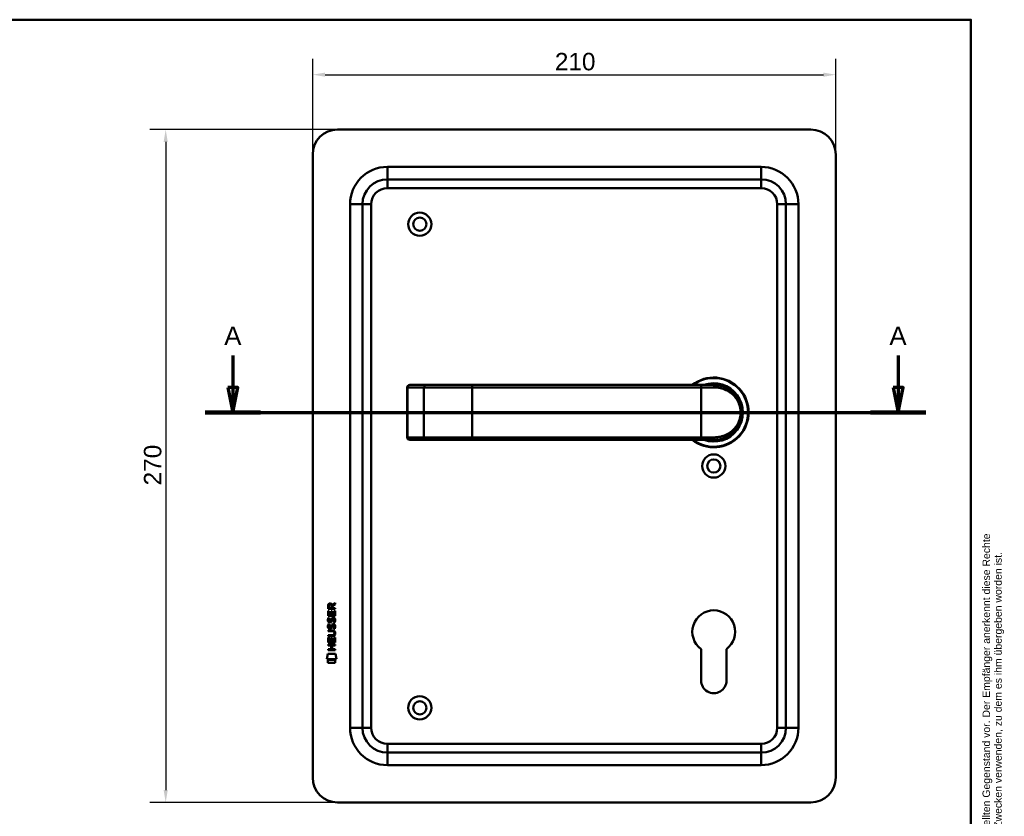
# Model space of a CAD drawing. Header units: millimetres. Extents: x 20 to 833, y 20 to 574.
# Tile 5 of 5: x 438 to 833, y 254 to 574. Entities that reach past the tile are written whole.
import ezdxf
from ezdxf.enums import TextEntityAlignment as Align

# ---------------------------------------------------------------- set-up
doc = ezdxf.new("R2010")
doc.units = ezdxf.units.MM
doc.header["$LTSCALE"] = 2
for name, color, linetype, lineweight in [('Bemaßungen(DIN)', 7, 'Continuous', 25), ('Schnittansichtslinien(DIN)', 7, 'Continuous', 70), ('Sichtbare Kanten(DIN)', 7, 'Continuous', 50), ('Sichtbare tangentiale Kanten(DIN)', 7, 'Continuous', 50), ('Skizziergeometrie(DIN)', 7, 'Continuous', 50), ('Skizzierlinie(DIN)', 7, 'Continuous', 25), ('Symbole(DIN)', 7, 'Continuous', 25)]:
    doc.layers.add(name, color=color, linetype=linetype, lineweight=lineweight)
doc.styles.add('Aktuell-DIN', font='arial.ttf')
doc.styles.add('Aktuell-DINGroßer Text', font='arial.ttf')
doc.styles.add('STANDARD-DIN~0', font='arial.ttf')
doc.styles.add('Textstil10', font='arial.ttf')
doc.styles.add('Textstil41', font='arial.ttf', dxfattribs={"width": 0.8})
doc.styles.add('Textstil83', font='arial.ttf', dxfattribs={"width": 0.8})
doc.dimstyles.new('CAD-LAN', dxfattribs={"dimscale": 2, "dimtxt": 3.5, "dimasz": 2.5, "dimexe": 3.175, "dimexo": 0, "dimgap": 0.8, "dimtad": 1, "dimrnd": 1e-08, "dimtxsty": 'STANDARD-DIN~0', "dimcen": 0.09, "dimdle": 10, "dimclrd": 250, "dimclre": 250, "dimclrt": 250, "dimadec": 0, "dimazin": 2, "dimtfac": 1, "dimtmove": 0, "dimatfit": 3, "dimfxl": 1, "dimtolj": 1, "dimtzin": 0, "dimlwd": 25, "dimlwe": 25, "dimarcsym": 0})

# ---------------------------------------------------------------- blocks, each defined once
blk = doc.blocks.new('Ränder Standardrahmen')
at = {"layer": 'Skizziergeometrie(DIN)', "flags": 128}
blk.add_lwpolyline([(10, 10), (10, 287), (410, 287), (410, 10), (10, 10)], dxfattribs=at)
blk = doc.blocks.new('Schriftfelder Heusser')
at = {"layer": 'Skizziergeometrie(DIN)'}
for p, q in [((101, 229.92), (101, 236.92)), ((101, 236.92), (291, 236.92)), ((111, 229.92), (111, 236.92)), ((123, 229.92), (123, 236.92)), ((232, 229.92), (232, 236.92)), ((256, 229.92), (256, 236.92)), ((291, 236.92), (291, 229.92)), ((101, 191.42), (101, 229.92)), ((101, 229.92), (291, 229.92)), ((111, 229.92), (111, 221.42)), ((123, 229.92), (123, 221.42)), ((232, 229.92), (232, 221.42)), ((256, 229.92), (256, 221.42)), ((291, 229.92), (291, 191.42)), ((101, 221.42), (291, 221.42)), ((150, 221.42), (150, 204.42)), ((198.85, 221.42), (198.85, 204.42)), ((216.35, 221.42), (216.35, 204.42)), ((238.35, 221.42), (238.35, 204.42)), ((278, 221.42), (278, 191.42)), ((278, 208.67), (291, 208.67)), ((101, 204.42), (291, 204.42)), ((142, 204.42), (142, 191.42)), ((236, 204.42), (236, 191.42)), ((278, 200.17), (291, 200.17)), ((291, 191.42), (101, 191.42))]:
    blk.add_line(p, q, dxfattribs=at)
at = {"layer": 'Skizzierlinie(DIN)'}
for p, q in [((113.5, 221.42), (113.5, 204.42)), ((118, 221.42), (118, 204.42)), ((162.35, 221.42), (162.35, 204.42)), ((166.85, 221.42), (166.85, 204.42)), ((113.5, 217.17), (150, 217.17)), ((162.35, 217.17), (278, 217.17)), ((113.5, 212.92), (150, 212.92)), ((162.35, 212.92), (278, 212.92)), ((113.5, 208.67), (150, 208.67)), ((162.35, 208.67), (278, 208.67))]:
    blk.add_line(p, q, dxfattribs=at)
for centre in [(115.75, 219.25), (164.6, 219.25), (115.75, 215.04), (164.6, 215.04), (115.75, 210.79), (164.6, 210.79), (115.75, 206.54), (164.6, 206.54)]:
    blk.add_circle(centre, 1.75, dxfattribs=at)
at = {"layer": 'Symbole(DIN)', "color": 7, "insert": (293.33, 191.7), "char_height": 1.5, "width": 182.3003, "attachment_point": 1, "rotation": 90, "line_spacing_factor": 0.944221, "style": 'Aktuell-DIN'}
blk.add_mtext('\\fArial|b0|i0;\\H1.5000;Die Schlossfabrik Heusser AG ist Eigentümerin dieses Dokumentes und behält sich alle Rechte an diesem und dem dargestellten Gegenstand vor. Der Empfänger anerkennt diese Rechte\\Pund wird das Dokument nicht ohne schriftliche Ermächtigung der Eigentümerin Dritten zugänglich machen oder zu anderen Zwecken verwenden, zu dem es ihm übergeben worden ist.\\P ', dxfattribs=at)
at = {"layer": 'Symbole(DIN)', "color": 179, "true_color": 0x262659, "style": 'Aktuell-DIN'}
for s, insert, char_height, attachment_point in [('Material', (265.02, 225.62), 2.489, 5), ('Pos.', (106, 227), 2.489, 2), ('Menge', (117, 227), 2.489, 2), ('Benennung', (125.81, 225.38), 2.489, 4), ('B-Nummer', (234.74, 225.62), 2.489, 4), ('\\fArial|b0|i0;a', (115.81, 219.53), 2, 5), ('\\fArial|b0|i0;e', (164.54, 219.53), 2, 5), ('\\fArial|b0|i0;Gezeichnet', (200.05, 219.23), 2, 4), ('\\fArial|b0|i0;b', (115.75, 215), 2, 5), ('\\fArial|b0|i0;f', (164.55, 215.06), 2, 5), ('\\fArial|b0|i0;Freigegeben', (199.92, 216), 2, 1), ('\\fArial|b0|i0;c', (115.75, 211.01), 2, 5), ('\\fArial|b0|i0;g', (164.63, 211.05), 2, 5), ('\\fArial|b0|i0;Projekt', (200, 211.98), 2, 1), ('\\fArial|b0|i0;d', (115.76, 206.55), 2, 5), ('\\fArial|b0|i0;h', (164.55, 206.57), 2, 5), ('\\fArial|b0|i0;CAD-Nr.', (200, 207.5), 2, 1), ('\\fArial|b0|i0;\\H2.0000;Massstab', (284.39, 206.37), 2, 5), ('\\fArial|b0|i0;\\H2.0000;Baugruppe', (143.1, 203.73), 2, 1), ('\\fArial|b0|i0;Zeichnungs-Nr.', (237, 203.5), 2, 1), ('\\fArial|b0|i0;\\H2.5000;4853 Murgenthal', (113.33, 192.46), 2.5, 7)]:
    blk.add_mtext(s, dxfattribs=dict(at, insert=insert, char_height=char_height, attachment_point=attachment_point))
at = {"layer": 'Symbole(DIN)', "color": 179, "true_color": 0x262659, "attachment_point": 5, "style": 'Aktuell-DIN'}
for s, insert, char_height, width in [('Änd.', (107.21, 213), 2.489, 12.3494), ('Änd.', (156.12, 212.76), 2.489, 12.3494), ('\\fArial|b0|i0;Änderung', (284.51, 202.33), 2, 12.1143)]:
    blk.add_mtext(s, dxfattribs=dict(at, insert=insert, char_height=char_height, width=width))
at = {"layer": 'Symbole(DIN)', "color": 7, "insert": (143.1, 196.62), "char_height": 4.5, "width": 90.18, "attachment_point": 4, "style": 'Aktuell-DIN'}
blk.add_mtext('\\fArial|b0|i0;\\W0.90;\\H4.5000;Heusser-Muschel Serie 6  EN179', dxfattribs=at)
at = {"layer": 'Symbole(DIN)', "color": 179, "true_color": 0x262659, "style": 'Textstil10'}
blk.add_attdef('ERSTELLUNGSDATUM_001', (217.26, 218.29), '', height=2, dxfattribs=at)
at = {"layer": 'Symbole(DIN)', "color": 179, "true_color": 0x262659}
for tag, height, style, p in [('AUTOR', 2.49, 'Aktuell-DIN', (240.03, 219.26)), ('KONTROLLDATUM', 2, 'Textstil10', (217.42, 215.04)), ('KONTROLLIERT_VON', 2, 'Textstil10', (239.98, 215.05))]:
    blk.add_attdef(tag, text='', height=height, dxfattribs=dict(at, style=style)).set_placement(p, align=Align.MIDDLE_LEFT)
at = {"layer": 'Symbole(DIN)', "color": 7, "style": 'Textstil83', "width": 0.8}
blk.add_attdef('Anfänglicher_Ansichtsmaßstab_001', (281.57, 213.34), '', height=2.3, dxfattribs=at)
at = {"layer": 'Symbole(DIN)', "color": 179, "true_color": 0x262659, "style": 'Textstil10'}
blk.add_attdef('PROJEKT', text='', height=2, dxfattribs=at).set_placement((217.77, 209.72), align=Align.BOTTOM_LEFT)
at = {"layer": 'Symbole(DIN)', "color": 7, "style": 'Textstil41', "width": 0.8}
blk.add_attdef('STATUS', text='', height=5, dxfattribs=at).set_placement((284.53, 195.86), align=Align.MIDDLE_CENTER)
blk = doc.blocks.new('*D21')
at = {"layer": 'Bemaßungen(DIN)', "color": 250, "linetype": 'Continuous', "lineweight": 25, "true_color": 0x3f3f3f, "transparency": 16777216}
for p, q in [((555.78, 519.94), (555.78, 558.29)), ((765.78, 519.94), (765.78, 558.29)), ((560.78, 551.94), (760.78, 551.94))]:
    blk.add_line(p, q, dxfattribs=at)
at = {"layer": 'Bemaßungen(DIN)', "color": 250, "linetype": 'Continuous', "true_color": 0x3f3f3f, "transparency": 16777216}
for points in [[(560.78, 552.78), (560.78, 551.11), (555.78, 551.94)], [(760.78, 552.78), (760.78, 551.11), (765.78, 551.94)]]:
    blk.add_solid(points, dxfattribs=at)
at = {"layer": 'Defpoints', "color": 0, "linetype": 'Continuous', "transparency": 16777216}
for p in [(765.78, 551.94), (555.78, 519.94), (765.78, 519.94)]:
    blk.add_point(p, dxfattribs=at)
at = {"layer": 'Bemaßungen(DIN)', "color": 250, "linetype": 'Continuous', "lineweight": 25, "true_color": 0x3f3f3f, "transparency": 16777216, "insert": (652.99, 560.69), "char_height": 7, "attachment_point": 1, "style": 'STANDARD-DIN~0'}
blk.add_mtext('\\A1;210', dxfattribs=at)
blk = doc.blocks.new('*D22')
at = {"layer": 'Bemaßungen(DIN)', "color": 250, "linetype": 'Continuous', "lineweight": 25, "true_color": 0x3f3f3f, "transparency": 16777216}
for p, q in [((565.78, 529.94), (490.43, 529.94)), ((496.78, 524.94), (496.78, 264.94)), ((565.78, 259.94), (490.43, 259.94))]:
    blk.add_line(p, q, dxfattribs=at)
at = {"layer": 'Bemaßungen(DIN)', "color": 250, "linetype": 'Continuous', "true_color": 0x3f3f3f, "transparency": 16777216}
for points in [[(495.94, 524.94), (497.61, 524.94), (496.78, 529.94)], [(495.94, 264.94), (497.61, 264.94), (496.78, 259.94)]]:
    blk.add_solid(points, dxfattribs=at)
at = {"layer": 'Defpoints', "color": 0, "linetype": 'Continuous', "transparency": 16777216}
for p in [(565.78, 529.94), (496.78, 259.94), (565.78, 259.94)]:
    blk.add_point(p, dxfattribs=at)
at = {"layer": 'Bemaßungen(DIN)', "color": 250, "linetype": 'Continuous', "lineweight": 25, "true_color": 0x3f3f3f, "transparency": 16777216, "insert": (488.03, 387.16), "char_height": 7, "attachment_point": 1, "rotation": 90, "style": 'STANDARD-DIN~0'}
blk.add_mtext('\\A1;270', dxfattribs=at)
blk = doc.blocks.new('2DTransSchnitt0')
at = {"layer": 'Schnittansichtslinien(DIN)', "linetype": 'Continuous'}
for p, q in [((261.88, 219.66), (261.88, 213.22)), ((395.38, 219.66), (395.38, 213.22)), ((260.88, 213.22), (261.88, 208.22)), ((262.88, 213.22), (260.88, 213.22)), ((261.88, 213.22), (261.88, 208.22)), ((261.88, 208.22), (262.88, 213.22)), ((394.38, 213.22), (395.38, 208.22)), ((396.38, 213.22), (394.38, 213.22)), ((395.38, 213.22), (395.38, 208.22)), ((395.38, 208.22), (396.38, 213.22)), ((256.33, 208.22), (400.93, 208.22))]:
    blk.add_line(p, q, dxfattribs=at)
at = {"layer": 'Schnittansichtslinien(DIN)', "linetype": 'Continuous', "lineweight": 140}
for p, q in [((256.33, 208.22), (267.42, 208.22)), ((389.84, 208.22), (400.93, 208.22))]:
    blk.add_line(p, q, dxfattribs=at)
at = {"layer": 'Schnittansichtslinien(DIN)', "linetype": 'Continuous', "flags": 128}
for points in [[(260.88, 213.22), (261.88, 208.22), (262.88, 213.22), (260.88, 213.22)], [(394.38, 213.22), (395.38, 208.22), (396.38, 213.22), (394.38, 213.22)]]:
    blk.add_lwpolyline(points, dxfattribs=at)
at = {"layer": 'Schnittansichtslinien(DIN)'}
for points in [[(260.88, 213.22), (261.88, 208.22), (262.88, 213.22), (260.88, 213.22)], [(394.38, 213.22), (395.38, 208.22), (396.38, 213.22), (394.38, 213.22)]]:
    blk.add_solid(points, dxfattribs=at)
at = {"layer": 'Schnittansichtslinien(DIN)', "char_height": 3.73, "attachment_point": 7, "style": 'Aktuell-DINGroßer Text'}
for insert in [(260.13, 221.72), (393.63, 221.72)]:
    blk.add_mtext('A', dxfattribs=dict(at, insert=insert))

msp = doc.modelspace()

# ---------------------------------------------------------------- linework, layer by layer
at = {"layer": 'Sichtbare Kanten(DIN)'}
for p, q in [((755.776, 529.943), (565.776, 529.943)), ((555.776, 519.943), (555.776, 269.943)), ((765.776, 269.943), (765.776, 519.943)), ((735.776, 509.943), (585.776, 509.943)), ((575.776, 499.943), (575.776, 289.943)), ((745.776, 289.943), (745.776, 499.943)), ((594.725, 427.443), (594.745, 427.443)), ((601.298, 427.443), (594.745, 427.443)), ((601.215, 427.439), (601.215, 427.439)), ((619.776, 427.443), (601.298, 427.443)), ((711.776, 427.443), (619.776, 427.443)), ((711.776, 427.443), (716.776, 427.443)), ((717.392, 427.425), (717.392, 427.425)), ((593.725, 426.443), (593.725, 406.443)), ((594.745, 405.443), (594.725, 405.443)), ((594.745, 405.443), (601.298, 405.443)), ((601.298, 405.443), (619.776, 405.443)), ((619.776, 405.443), (711.776, 405.443)), ((716.776, 405.443), (711.776, 405.443)), ((563.622, 339.219), (564.817, 340.01)), ((564.817, 340.01), (564.817, 339.575)), ((561.954, 334.86), (561.956, 336.864)), ((561.956, 336.864), (562.304, 336.864)), ((561.957, 337.59), (561.959, 338.903)), ((564.815, 337.588), (561.957, 337.59)), ((562.304, 336.864), (562.303, 335.236)), ((562.307, 338.859), (562.306, 337.971)), ((562.306, 337.971), (563.324, 337.97)), ((563.198, 335.236), (563.199, 336.683)), ((563.199, 336.683), (563.547, 336.682)), ((563.324, 337.97), (563.325, 338.859)), ((563.547, 336.682), (563.546, 335.235)), ((564.817, 339.575), (563.674, 338.821)), ((563.674, 338.821), (563.674, 337.97)), ((563.674, 337.97), (564.815, 337.969)), ((564.465, 335.235), (564.466, 336.882)), ((564.466, 336.882), (564.815, 336.881)), ((564.815, 336.881), (564.813, 334.857)), ((564.815, 337.969), (564.815, 337.588)), ((564.813, 334.857), (561.954, 334.86)), ((562.126, 334.086), (562.465, 333.985)), ((562.303, 335.236), (563.198, 335.236)), ((562.323, 332.754), (562.33, 332.737)), ((563.006, 332.656), (563.017, 332.673)), ((563.546, 335.235), (564.465, 335.235)), ((564.055, 333.783), (564.043, 333.783)), ((561.949, 328.632), (561.95, 329.009)), ((563.619, 328.631), (561.949, 328.632)), ((561.95, 329.009), (563.595, 329.008)), ((562.124, 331.539), (562.463, 331.439)), ((562.321, 330.208), (562.328, 330.19)), ((563.004, 330.11), (563.015, 330.127)), ((564.053, 331.236), (564.041, 331.236)), ((561.946, 324.122), (561.947, 326.126)), ((564.804, 324.12), (561.946, 324.122)), ((561.947, 326.126), (562.296, 326.126)), ((561.948, 326.697), (561.948, 327.074)), ((561.948, 327.074), (563.618, 327.073)), ((563.594, 326.696), (561.948, 326.697)), ((562.296, 326.126), (562.295, 324.499)), ((562.295, 324.499), (563.189, 324.498)), ((563.189, 324.498), (563.19, 325.945)), ((563.19, 325.945), (563.539, 325.945)), ((563.539, 325.945), (563.538, 324.498)), ((563.538, 324.498), (564.456, 324.497)), ((564.456, 324.497), (564.458, 326.144)), ((564.458, 326.144), (564.806, 326.144)), ((564.499, 327.846), (564.499, 327.855)), ((564.806, 326.144), (564.804, 324.12)), ((561.942, 321.017), (561.942, 321.394)), ((561.942, 321.394), (563.185, 321.393)), ((564.801, 321.015), (561.942, 321.017)), ((561.944, 322.951), (561.944, 323.329)), ((561.944, 323.329), (564.802, 323.326)), ((563.187, 322.95), (561.944, 322.951)), ((563.185, 321.393), (563.187, 322.95)), ((563.543, 322.95), (563.542, 321.393)), ((563.542, 321.393), (564.801, 321.392)), ((564.802, 322.949), (563.543, 322.95)), ((564.801, 321.392), (564.801, 321.015)), ((564.802, 323.326), (564.802, 322.949)), ((711.676, 308.928), (711.696, 321.503)), ((721.833, 321.487), (721.876, 308.937)), ((561.411, 317.44), (561.87, 319.573)), ((565.326, 317.437), (561.411, 317.44)), ((561.869, 316.012), (561.87, 317.154)), ((561.87, 319.573), (564.876, 319.57)), ((561.87, 317.154), (564.867, 317.151)), ((564.867, 317.151), (564.866, 316.009)), ((564.876, 319.57), (565.326, 317.437)), ((564.866, 316.009), (561.869, 316.012)), ((585.776, 279.943), (735.776, 279.943)), ((565.776, 259.943), (755.776, 259.943))]:
    msp.add_line(p, q, dxfattribs=at)
for centre, radius in [((598.776, 491.943), 4.65), ((598.776, 491.943), 2.65), ((716.776, 394.943), 4.65), ((716.776, 394.943), 2.65), ((598.776, 297.943), 4.65), ((598.776, 297.943), 2.65)]:
    msp.add_circle(centre, radius, dxfattribs=at)
for centre, radius, start, end in [((565.776, 519.943), 10, 90, 180), ((755.776, 519.943), 10, 0, 90), ((585.776, 499.943), 10, 90, 180), ((735.776, 499.943), 10, 0, 90), ((594.725, 426.443), 1, 90, 180), ((716.776, 416.443), 14, 231.78679, 128.21321), ((716.776, 416.443), 13.8, 232.8542, 127.1458), ((716.776, 416.443), 11.7, 250.08028, 109.91972), ((716.776, 416.443), 11.6, 251.49137, 108.50863), ((716.776, 416.443), 11.5, 253.04257, 106.95743), ((716.776, 416.443), 11.3, 256.76803, 103.23197), ((719.007, 426.551), 0.85, 119.32679, 119.34502), ((719.007, 426.551), 0.85, 191.30641, 191.31069), ((719.007, 426.551), 0.85, 328.7244, 328.72584), ((729.098, 429.141), 8.678, 196.40238, 196.40428), ((594.725, 406.443), 1, 180, 270), ((716.776, 328.443), 8.6, 306.01959, 233.79375), ((716.776, 308.92), 5.1, 179.90875, 0.19467), ((585.776, 289.943), 10, 180, 270), ((735.776, 289.943), 10, 270, 0), ((565.776, 269.943), 10, 180, 270), ((755.776, 269.943), 10, 270, 0)]:
    msp.add_arc(centre, radius, start, end, dxfattribs=at)
for centre, major_axis, ratio, start_param, end_param in [((563.486, 338.087), (0.976, -1.274), 0.5180415, 2.7627686, 3.7355131), ((562.093, 338.006), (-1.242, -1.64), 0.5994938, 2.7365723, 3.5673799), ((563.589, 335.865), (1.103, 3.296), 0.2312948, 2.8124619, 2.8734213), ((563.068, 333.548), (0.574, 1.004), 0.5438409, 2.7534304, 3.2137241), ((562.948, 332.681), (0.098, 0.139), 0.3641716, 4.4844927, 4.7925708), ((563.395, 332.096), (0.839, 1.642), 0.4591024, 5.9761877, 6.4975755), ((563.672, 333.565), (1.192, 3.54), 0.2215161, 2.8263053, 2.8854462), ((563.074, 331.01), (0.583, 1.012), 0.541605, 2.7569093, 3.2147406), ((562.946, 330.134), (0.098, 0.139), 0.3641716, 4.4844927, 4.7925708), ((559.774, 324.334), (4.814, 4.313), 0.3742661, 5.9599282, 6.6783921), ((563.394, 329.552), (0.838, 1.64), 0.4594521, 5.9760112, 6.497704), ((559.778, 331.378), (4.808, -4.323), 0.3742014, 5.888113, 6.6064523), ((541.066, 347.683), (23.266, -20.361), 0.1371339, 6.127502, 6.402435)]:
    msp.add_ellipse(centre, major_axis=major_axis, ratio=ratio, start_param=start_param, end_param=end_param, dxfattribs=at)
for points, knots in [([(716.776, 405.443), (717.641, 405.443), (719.356, 405.65), (722.439, 406.776), (725.51, 409.24), (727.426, 412.842), (727.892, 416.433), (727.608, 418.67), (727.101, 420.302), (726.438, 421.809), (724.911, 424.128), (722.44, 426.109), (719.353, 427.235), (717.641, 427.443), (716.776, 427.443)], [-3.4261334, -3.4261334, -3.4261334, -3.4261334, -3.1814096, -2.9366858, -2.4472382, -1.9577905, -1.7130667, -1.4683429, -1.345981, -1.2236191, -0.9788953, -0.4894476, -0.2447238, 0, 0, 0, 0]), ([(564.499, 327.855), (564.499, 327.902), (564.497, 327.949), (564.48, 328.084), (564.458, 328.172), (564.384, 328.323), (564.337, 328.384), (564.217, 328.49), (564.146, 328.53), (563.929, 328.613), (563.77, 328.631), (563.619, 328.631)], [0, 0, 0, 0, 0.01400423, 0.01400423, 0.0408947, 0.0408947, 0.06439039, 0.06439039, 0.08887549, 0.08887549, 0.13413559, 0.13413559, 0.13413559, 0.13413559])]:
    msp.add_open_spline(points, degree=3, knots=knots, dxfattribs=at)
for points in [[(561.959, 338.903), (561.973, 339.345), (562.205, 339.807), (562.818, 339.807)], [(563.325, 338.859), (563.325, 339.132), (563.238, 339.457), (562.823, 339.457)], [(562.003, 332.607), (561.912, 332.848), (561.883, 333.081), (561.925, 333.41)], [(561.925, 333.41), (561.943, 333.549), (561.984, 333.756), (562.055, 333.929)], [(562.562, 332.147), (562.339, 332.18), (562.109, 332.325), (562.003, 332.607)], [(562.055, 333.929), (562.075, 333.978), (562.126, 334.086), (562.126, 334.086)], [(562.31, 333.521), (562.246, 333.269), (562.24, 333.044), (562.298, 332.828)], [(562.465, 333.985), (562.465, 333.985), (562.345, 333.659), (562.31, 333.521)], [(562.535, 332.524), (562.682, 332.464), (562.87, 332.5), (562.975, 332.615)], [(562.717, 332.134), (562.616, 332.135), (562.595, 332.142), (562.562, 332.147)], [(563.344, 332.498), (563.229, 332.289), (563.034, 332.13), (562.717, 332.134)], [(563.017, 332.673), (563.086, 332.783), (563.143, 332.946), (563.198, 333.192)], [(563.198, 333.192), (563.282, 333.559), (563.384, 333.771), (563.525, 333.938)], [(563.537, 333.041), (563.483, 332.801), (563.42, 332.636), (563.344, 332.498)], [(563.525, 333.938), (563.618, 334.049), (563.748, 334.121), (563.928, 334.145)], [(563.586, 333.24), (563.578, 333.21), (563.538, 333.044), (563.537, 333.041)], [(563.772, 333.665), (563.701, 333.576), (563.641, 333.438), (563.586, 333.24)], [(564.043, 333.783), (563.921, 333.783), (563.846, 333.75), (563.772, 333.665)], [(563.928, 334.145), (564.215, 334.183), (564.498, 334.083), (564.692, 333.767)], [(564.247, 332.2), (564.247, 332.2), (564.402, 332.454), (564.461, 332.739)], [(564.615, 332.113), (564.595, 332.118), (564.247, 332.2), (564.247, 332.2)], [(564.461, 332.739), (564.53, 333.072), (564.529, 333.348), (564.423, 333.545)], [(564.84, 332.832), (564.81, 332.501), (564.652, 332.171), (564.615, 332.113)], [(564.692, 333.767), (564.802, 333.586), (564.856, 333.367), (564.855, 333.097)], [(564.855, 333.097), (564.855, 333.012), (564.849, 332.927), (564.84, 332.832)], [(562.001, 330.061), (561.91, 330.302), (561.881, 330.535), (561.923, 330.863)], [(561.923, 330.863), (561.941, 331.002), (561.982, 331.209), (562.053, 331.382)], [(562.56, 329.6), (562.336, 329.633), (562.107, 329.778), (562.001, 330.061)], [(562.053, 331.382), (562.073, 331.432), (562.124, 331.539), (562.124, 331.539)], [(562.308, 330.974), (562.244, 330.722), (562.238, 330.498), (562.296, 330.282)], [(562.463, 331.439), (562.463, 331.439), (562.343, 331.112), (562.308, 330.974)], [(562.533, 329.978), (562.679, 329.918), (562.868, 329.954), (562.973, 330.068)], [(562.715, 329.587), (562.614, 329.589), (562.593, 329.595), (562.56, 329.6)], [(563.342, 329.952), (563.227, 329.742), (563.032, 329.583), (562.715, 329.587)], [(563.015, 330.127), (563.084, 330.236), (563.141, 330.4), (563.196, 330.645)], [(563.196, 330.645), (563.28, 331.013), (563.382, 331.224), (563.523, 331.392)], [(563.535, 330.495), (563.481, 330.255), (563.418, 330.09), (563.342, 329.952)], [(563.523, 331.392), (563.616, 331.502), (563.746, 331.574), (563.926, 331.598)], [(563.584, 330.693), (563.576, 330.663), (563.536, 330.497), (563.535, 330.495)], [(563.77, 331.118), (563.699, 331.03), (563.639, 330.892), (563.584, 330.693)], [(564.041, 331.236), (563.919, 331.236), (563.844, 331.204), (563.77, 331.118)], [(563.926, 331.598), (564.213, 331.637), (564.496, 331.536), (564.69, 331.22)], [(564.245, 329.653), (564.245, 329.654), (564.4, 329.907), (564.458, 330.192)], [(564.613, 329.567), (564.593, 329.571), (564.245, 329.653), (564.245, 329.653)], [(564.458, 330.192), (564.527, 330.525), (564.527, 330.801), (564.421, 330.999)], [(564.838, 330.285), (564.808, 329.954), (564.65, 329.624), (564.613, 329.567)], [(564.69, 331.22), (564.8, 331.039), (564.854, 330.82), (564.853, 330.551)], [(564.853, 330.551), (564.853, 330.466), (564.847, 330.38), (564.838, 330.285)]]:
    msp.add_open_spline(points, degree=3, dxfattribs=at)
at = {"layer": 'Sichtbare tangentiale Kanten(DIN)'}
for p, q in [((585.776, 514.943), (585.776, 509.943)), ((585.776, 514.943), (735.776, 514.943)), ((735.776, 514.943), (735.776, 509.943)), ((585.776, 506.443), (585.776, 509.943)), ((735.776, 506.443), (735.776, 509.943)), ((735.776, 506.443), (585.776, 506.443)), ((570.776, 499.943), (575.776, 499.943)), ((570.776, 289.943), (570.776, 499.943)), ((579.276, 499.943), (575.776, 499.943)), ((579.276, 499.943), (579.276, 289.943)), ((742.276, 499.943), (745.776, 499.943)), ((742.276, 289.943), (742.276, 499.943)), ((750.776, 499.943), (745.776, 499.943)), ((750.776, 499.943), (750.776, 289.943)), ((619.776, 427.443), (619.776, 426.443)), ((711.776, 427.443), (711.776, 426.443)), ((593.783, 426.443), (593.725, 426.443)), ((593.783, 406.443), (593.783, 426.443)), ((593.783, 426.443), (600.337, 426.443)), ((600.337, 426.443), (619.776, 426.443)), ((600.337, 406.443), (600.337, 426.443)), ((619.776, 426.443), (619.776, 406.443)), ((619.776, 426.443), (711.776, 426.443)), ((711.776, 426.443), (711.776, 406.443)), ((717.039, 426.443), (711.776, 426.443)), ((727.211, 419.92), (727.211, 419.92)), ((593.725, 406.443), (593.783, 406.443)), ((600.337, 406.443), (593.783, 406.443)), ((619.776, 406.443), (600.337, 406.443)), ((711.776, 406.443), (619.776, 406.443)), ((619.776, 405.443), (619.776, 406.443)), ((711.776, 406.443), (717.039, 406.443)), ((711.776, 405.443), (711.776, 406.443)), ((570.776, 289.943), (575.776, 289.943)), ((579.276, 289.943), (575.776, 289.943)), ((742.276, 289.943), (745.776, 289.943)), ((750.776, 289.943), (745.776, 289.943)), ((585.776, 279.943), (585.776, 283.443)), ((585.776, 283.443), (735.776, 283.443)), ((735.776, 283.443), (735.776, 279.943)), ((585.776, 279.943), (585.776, 274.943)), ((735.776, 274.943), (735.776, 279.943)), ((735.776, 274.943), (585.776, 274.943))]:
    msp.add_line(p, q, dxfattribs=at)
for centre, radius, start, end in [((585.776, 499.943), 15, 90, 180), ((735.776, 499.943), 15, 0, 90), ((585.776, 499.943), 6.5, 90, 180), ((735.776, 499.943), 6.5, 0, 90), ((585.776, 289.943), 15, 180, 270), ((585.776, 289.943), 6.5, 180, 270), ((735.776, 289.943), 6.5, 270, 0), ((735.776, 289.943), 15, 270, 0)]:
    msp.add_arc(centre, radius, start, end, dxfattribs=at)
for centre, major_axis, ratio, start_param, end_param in [((594.745, 426.443), (0, 1), 0.9612617, 0, 1.5707963), ((601.298, 426.443), (0, 1), 0.9612617, 0, 1.5707963), ((716.776, 426.443), (0, 1), 0.2631579, 4.712389, 6.2831853), ((594.745, 406.443), (0, -1), 0.9612617, 4.712389, 6.2831853), ((601.298, 406.443), (0, -1), 0.9612617, 4.712389, 6.2831853), ((716.776, 406.443), (0, -1), 0.2631579, 0, 1.5707963)]:
    msp.add_ellipse(centre, major_axis=major_axis, ratio=ratio, start_param=start_param, end_param=end_param, dxfattribs=at)
msp.add_open_spline([(717.039, 426.443), (717.867, 426.443), (718.687, 426.348), (719.465, 426.173), (720.244, 425.998), (720.982, 425.742), (721.672, 425.422), (723.05, 424.78), (724.232, 423.88), (725.183, 422.776), (725.658, 422.225), (726.076, 421.622), (726.427, 420.965), (726.602, 420.636), (726.761, 420.294), (726.901, 419.937), (727.041, 419.58), (727.162, 419.209), (727.261, 418.826), (727.459, 418.061), (727.568, 417.247), (727.566, 416.433), (727.565, 415.618), (727.453, 414.802), (727.257, 414.039), (726.865, 412.514), (726.13, 411.205), (725.174, 410.102), (724.219, 408.999), (723.046, 408.103), (721.671, 407.463), (720.983, 407.143), (720.245, 406.887), (719.466, 406.712), (718.687, 406.537), (717.867, 406.443), (717.039, 406.443)], degree=3, knots=[0, 0, 0, 0, 0.2447238, 0.2447238, 0.2447238, 0.4894476, 0.4894476, 0.4894476, 0.9788953, 0.9788953, 0.9788953, 1.2236191, 1.2236191, 1.2236191, 1.345981, 1.345981, 1.345981, 1.4683429, 1.4683429, 1.4683429, 1.7130667, 1.7130667, 1.7130667, 1.9577905, 1.9577905, 1.9577905, 2.4472382, 2.4472382, 2.4472382, 2.9366858, 2.9366858, 2.9366858, 3.1814096, 3.1814096, 3.1814096, 3.4261334, 3.4261334, 3.4261334, 3.4261334], dxfattribs=at)

# ---------------------------------------------------------------- block references
at = {"xscale": 2, "yscale": 2, "zscale": 2}
msp.add_blockref('Ränder Standardrahmen', (0, 0), dxfattribs=at)
msp.add_blockref('Schriftfelder Heusser', (238, -362.833), dxfattribs=at).add_auto_attribs({'ERSTELLUNGSDATUM_001': '21.12.2020', 'Anfänglicher_Ansichtsmaßstab_001': '1 : 2'})
at = {"layer": 'Schnittansichtslinien(DIN)', "xscale": 2, "yscale": 2, "zscale": 2}
msp.add_blockref('2DTransSchnitt0', (0, 0), dxfattribs=at)

# ---------------------------------------------------------------- dimensions: what is measured, and where the dimension line sits
at = {"layer": 'Bemaßungen(DIN)', "color": 250, "linetype": 'Continuous', "lineweight": 25, "true_color": 0x3f3f3f}
for base, p1, p2, angle, picture, middle in [((765.776, 551.943), (555.776, 519.943), (765.776, 519.943), 180, '*D21', (660.776, 551.943)), ((496.776, 259.943), (565.776, 529.943), (565.776, 259.943), 90, '*D22', (496.776, 394.943))]:
    dim = msp.add_linear_dim(base=base, p1=p1, p2=p2, angle=angle, dimstyle='CAD-LAN', override={"dimgap": 0.8, "dimdec": 2, "dimtol": 0, "dimlim": 0, "dimtp": 0, "dimtm": 0, "dimtdec": 2, "dimtofl": 0, "dimatfit": 1}, dxfattribs=at)
    dim.commit()
    dim.dimension.update_dxf_attribs({"geometry": picture, "text_midpoint": middle, "dimtype": 160})

doc.saveas('drawing.dxf')
